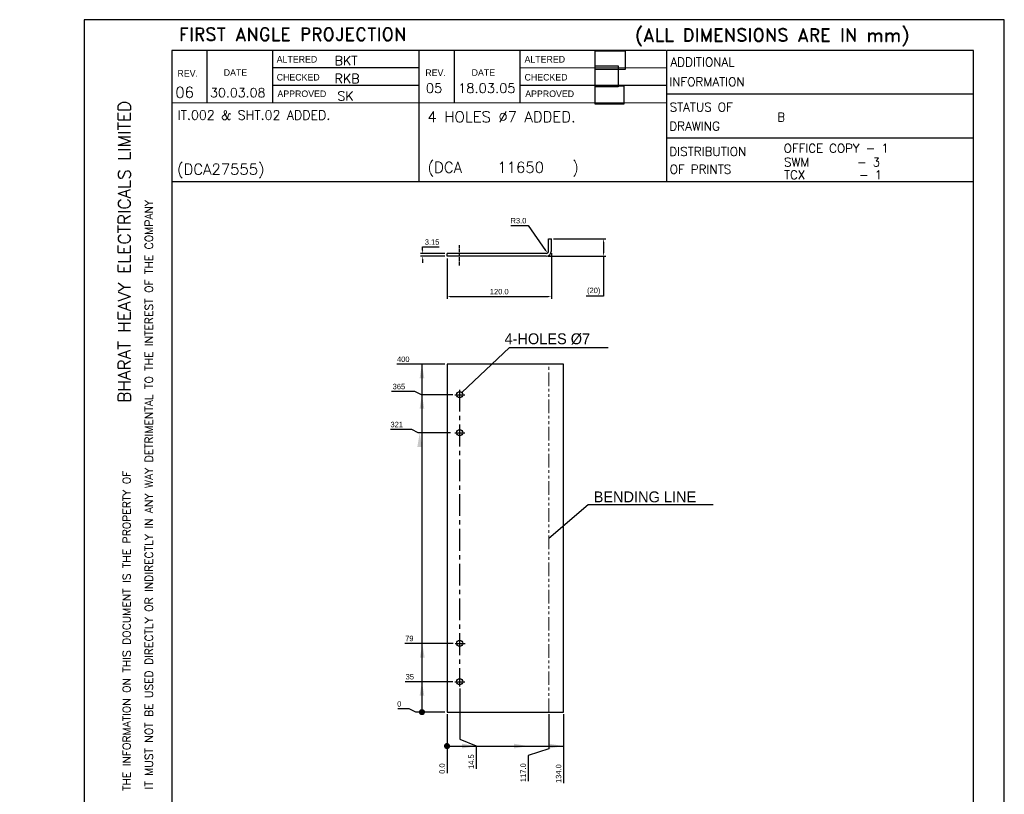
# Model space of a CAD drawing. Extents: x -1093 to 40, y -1428 to 69.
# Tile 8 of 8: x -1093 to 40, y -821 to 69. Entities that reach past the tile are written whole.
import ezdxf
from ezdxf.enums import TextEntityAlignment as Align

# ---------------------------------------------------------------- set-up
doc = ezdxf.new("R2010")
doc.units = 0
doc.header["$LTSCALE"] = 5
doc.header["$MEASUREMENT"] = 0
doc.linetypes.add('CENTER', pattern=[2, 1.25, -0.25, 0.25, -0.25])
doc.linetypes.add('PHANTOM2', pattern=[1.25, 0.625, -0.125, 0.125, -0.125, 0.125, -0.125])
doc.layers.get('0').update_dxf_attribs({"linetype": 'CONTINUOUS'})
doc.layers.get('DEFPOINTS').update_dxf_attribs({"linetype": 'CONTINUOUS'})
doc.layers.add('AM_7', color=4, linetype='CENTER', lineweight=15)
doc.layers.add('S2', color=2, linetype='CONTINUOUS')
doc.layers.add('TEXT', color=3, linetype='CONTINUOUS')
doc.styles.add('ROMAND', font='romand')
doc.styles.add('ROMANS', font='romans')
doc.dimstyles.get("Standard").update_dxf_attribs({"dimscale": 2.5, "dimtxt": 2.5, "dimasz": 1.5, "dimexe": 1, "dimexo": 1, "dimgap": 1, "dimtad": 1, "dimtih": 1, "dimtoh": 1, "dimdec": 1, "dimzin": 0, "dimdsep": 46, "dimtxsty": 'Standard', "dimcen": 0.09, "dimclrd": 1, "dimclre": 1, "dimadec": 0, "dimazin": 0, "dimtfac": 1, "dimtdec": 1, "dimtofl": 0, "dimtmove": 0, "dimatfit": 3, "dimfxl": 0, "dimtolj": 1, "dimtzin": 0, "dimarcsym": 0})
picture_1 = doc.add_image_def('image1.bmp', size_in_pixel=(91, 56))
picture_2 = doc.add_image_def('image2.jpg', size_in_pixel=(92, 84))
picture_3 = doc.add_image_def('image3.jpg', size_in_pixel=(91, 58))

# ---------------------------------------------------------------- blocks, each defined once
blk = doc.blocks.new('A4')
for p, q in [((0, 297), (0, 0)), ((210, 297), (0, 297)), ((210, 0), (210, 297)), ((132.79, 290), (20, 290)), ((20, 290), (20, 7)), ((28, 290), (28, 278)), ((43, 290), (43, 277.99)), ((76.4, 290), (76.4, 260)), ((84.4, 290), (84.4, 277.98)), ((99.4, 290), (99.4, 277.98)), ((133, 260), (133, 290)), ((203, 290), (133, 290)), ((203, 7), (203, 290)), ((76.4, 285.99), (43, 285.99)), ((133, 285.97), (99.4, 285.98)), ((20, 282), (20, 282)), ((76.4, 281.99), (43, 281.99)), ((133, 281.97), (99.4, 281.98)), ((203, 280), (133, 280)), ((133, 277.97), (20, 278)), ((203, 270), (133, 270)), ((203, 260), (20, 260))]:
    blk.add_line(p, q)
at = {"style": 'ROMANS'}
for tag, p, width in [('SHTNO', (13.78, 110.33), 0.8), ('REV_NO', (13.8, 101.04), 0.8), ('DRG_NO', (13.88, 72.7), 0.9)]:
    blk.add_attdef(tag, p, '', height=2.8, rotation=90, dxfattribs=dict(at, width=width))
at = {"color": 7, "style": 'ROMANS'}
for tag, height, p in [('DRN_BY', 2, (149.82, 56.82)), ('DRN_DATE', 1.5, (180.8, 56.66)), ('CHD_BY', 2, (149.82, 50.82)), ('CHD_DATE', 1.5, (180.7, 51.14)), ('APP_BY', 2, (149.82, 44.81)), ('APP_DATE', 1.5, (180.7, 44.64)), ('SCALE', 2.5, (100.77, 30.22)), ('ITNO', 2.5, (181.7, 30.87)), ('NOIT', 2.5, (197.04, 30.38)), ('REFTOASSY', 2.5, (147.44, 29.6)), ('REV_NO', 3.5, (197.3, 16.45)), ('SHTNO', 2.5, (157.79, 10.06)), ('NOSHT', 2.5, (199.43, 10.04))]:
    blk.add_attdef(tag, text='', height=height, dxfattribs=at).set_placement(p, align=Align.MIDDLE)
for tag, p, height in [('DRN_SIGN', (159.64, 55.29), 1), ('CHD_SIGN', (159.2, 49.18), 1), ('APP_SIGN', (159.2, 43.06), 1), ('TITLE1', (42.35, 16.76), 3.5), ('TITLE2', (42.35, 10.55), 3.5)]:
    blk.add_attdef(tag, p, '', height=height, dxfattribs=at)
at = {"color": 7, "style": 'ROMANS', "width": 0.8}
blk.add_attdef('WEIGHT', text='', height=2.3, dxfattribs=at).set_placement((119.67, 29.96), align=Align.MIDDLE)
at = {"color": 7, "style": 'ROMANS', "width": 1.5}
blk.add_attdef('DRG_NO', (133.59, 15.09), '', height=3.5, dxfattribs=at)
at = {"layer": 'TEXT'}
for s, height, style, p in [('FIRST ANGLE PROJECTION', 3, 'ROMAND', (21.58, 292.18)), ('(ALL DIMENSIONS ARE IN mm)', 3, 'ROMAND', (125.77, 292.01)), ('ADDITIONAL', 2, 'ROMANS', (133.78, 286.34)), ('INFORMATION', 2, 'ROMANS', (133.51, 281.82)), ('STATUS OF ', 2, 'ROMANS', (133.62, 276.06)), ('DRAWING', 2, 'ROMANS', (133.53, 271.72)), ('DISTRIBUTION', 2, 'ROMANS', (133.53, 265.92)), ('OF PRINTS', 2, 'ROMANS', (133.62, 261.87))]:
    blk.add_text(s, height=height, dxfattribs=dict(at, style=style)).set_placement(p)
for s, p in [('ALTERED', (43.93, 287.22)), ('ALTERED', (100.5, 287.22)), ('REV.', (21.28, 284.01)), ('DATE', (31.85, 284.2)), ('REV.', (77.85, 284.15)), ('DATE', (88.42, 284.2)), ('CHECKED', (43.93, 283.12)), ('CHECKED', (100.5, 283.12)), ('APPROVED', (44.1, 279.35)), ('APPROVED', (100.66, 279.35))]:
    blk.add_text(s, height=1.5, dxfattribs=at).set_placement(p)
at = {"layer": 'TEXT', "style": 'ROMAND', "width": 0.868356}
blk.add_text('BHARAT HEAVY ELECTRICALS LIMITED', height=2.8, rotation=90, dxfattribs=at).set_placement((10.57, 209.62), (10.57, 278.51), align=Align.FIT)
at = {"layer": 'TEXT', "style": 'ROMAND'}
for s, p in [('IT MUST NOT BE USED DIRECTLY OR INDIRECTLY IN ANY WAY DETRIMENTAL TO THE INTEREST OF THE COMPANY', (15.67, 121.4)), ('THE INFORMATION ON THIS DOCUMENT IS THE PROPERTY OF', (10.59, 121.04))]:
    blk.add_text(s, height=1.8, rotation=90, dxfattribs=at).set_placement(p)
blk = doc.blocks.new('*D21')
at = {"color": 1, "lineweight": -2}
for p, q in [((-527.9, -167.4), (-507.7, -167.4)), ((-507.7, -167.4), (-487.7, -195.9))]:
    blk.add_line(p, q, dxfattribs=at)
at = {"color": 1}
blk.add_solid([(-487.2, -195.5), (-488.2, -196.3), (-485.6, -199)], dxfattribs=at)
at = {"layer": 'DEFPOINTS', "color": 0}
for p in [(-487.3, -196.5), (-485.6, -199)]:
    blk.add_point(p, dxfattribs=at)
at = {"color": 0, "insert": (-519, -161.8), "char_height": 6.25, "attachment_point": 5}
blk.add_mtext('\\A1;R3.0', dxfattribs=at)
blk = doc.blocks.new('*D22')
at = {"color": 1, "lineweight": -2}
for p, q in [((-481.1, -199), (-481.1, -251.5)), ((-601.1, -205.2), (-601.1, -251.5)), ((-597.4, -249), (-484.9, -249))]:
    blk.add_line(p, q, dxfattribs=at)
at = {"color": 1}
for points in [[(-597.4, -248.4), (-597.4, -249.7), (-601.1, -249)], [(-484.9, -248.4), (-484.9, -249.7), (-481.1, -249)]]:
    blk.add_solid(points, dxfattribs=at)
at = {"layer": 'DEFPOINTS', "color": 0}
for p in [(-601.1, -202.7), (-481.1, -196.5), (-481.1, -249)]:
    blk.add_point(p, dxfattribs=at)
at = {"color": 0, "insert": (-541.1, -243.4), "char_height": 6.25, "attachment_point": 5}
blk.add_mtext('\\A1;120.0', dxfattribs=at)
blk = doc.blocks.new('*D23')
at = {"color": 1, "lineweight": -2}
for p, q in [((-478.6, -182.7), (-418.5, -182.7)), ((-421, -186.4), (-421, -198.9)), ((-484.8, -202.7), (-418.5, -202.7)), ((-421, -202.7), (-421, -248.5)), ((-421, -248.5), (-441.2, -248.5))]:
    blk.add_line(p, q, dxfattribs=at)
at = {"color": 1}
for points in [[(-421.7, -186.4), (-420.4, -186.4), (-421, -182.7)], [(-421.7, -198.9), (-420.4, -198.9), (-421, -202.7)]]:
    blk.add_solid(points, dxfattribs=at)
at = {"layer": 'DEFPOINTS', "color": 0}
for p in [(-481.1, -182.7), (-487.3, -202.7), (-421, -202.7)]:
    blk.add_point(p, dxfattribs=at)
at = {"color": 0, "insert": (-432.4, -242.9), "char_height": 6.25, "attachment_point": 5}
blk.add_mtext('\\A1;(20)', dxfattribs=at)
blk = doc.blocks.new('*D24')
at = {"color": 1, "lineweight": -2}
blk.add_line((-601.1, -729.4), (-601.1, -797), dxfattribs=at)
at = {"layer": 'DEFPOINTS', "color": 0}
for p in [(-601.1, -726.9), (-601.1, -726.9), (-601.1, -784.1)]:
    blk.add_point(p, dxfattribs=at)
at = {"color": 0, "insert": (-606.8, -791.8), "char_height": 6.25, "attachment_point": 5, "rotation": 90}
blk.add_mtext('\\A1;0.0', dxfattribs=at)
blk = doc.blocks.new('*D25')
at = {"color": 1, "lineweight": -2}
for p, q in [((-484.1, -729.4), (-484.1, -769.1)), ((-484.1, -769.1), (-507.9, -776.6)), ((-507.9, -776.6), (-507.9, -806.4))]:
    blk.add_line(p, q, dxfattribs=at)
at = {"layer": 'DEFPOINTS', "color": 0}
for p in [(-601.1, -726.9), (-484.1, -726.9), (-507.9, -784.1)]:
    blk.add_point(p, dxfattribs=at)
at = {"color": 0, "insert": (-513.5, -796.5), "char_height": 6.25, "attachment_point": 5, "rotation": 90}
blk.add_mtext('\\A1;117.0', dxfattribs=at)
blk = doc.blocks.new('*D26')
at = {"color": 1, "lineweight": -2}
blk.add_line((-467.1, -729.4), (-467.1, -808.5), dxfattribs=at)
at = {"layer": 'DEFPOINTS', "color": 0}
for p in [(-601.1, -726.9), (-467.1, -726.9), (-467.1, -784.1)]:
    blk.add_point(p, dxfattribs=at)
at = {"color": 0, "insert": (-472.8, -797.6), "char_height": 6.25, "attachment_point": 5, "rotation": 90}
blk.add_mtext('\\A1;134.0', dxfattribs=at)
blk = doc.blocks.new('*D27')
at = {"color": 1, "lineweight": -2}
for p, q in [((-629.2, -195.8), (-629.2, -192)), ((-629.2, -192), (-610, -192)), ((-603.6, -199.5), (-631.7, -199.5)), ((-603.6, -202.7), (-631.7, -202.7)), ((-629.2, -206.4), (-629.2, -210.2))]:
    blk.add_line(p, q, dxfattribs=at)
at = {"color": 1}
for points in [[(-629.8, -195.8), (-628.5, -195.8), (-629.2, -199.5)], [(-629.8, -206.4), (-628.5, -206.4), (-629.2, -202.7)]]:
    blk.add_solid(points, dxfattribs=at)
at = {"layer": 'DEFPOINTS', "color": 0}
for p in [(-629.2, -199.5), (-601.1, -199.5), (-601.1, -202.7)]:
    blk.add_point(p, dxfattribs=at)
at = {"color": 0, "insert": (-618.3, -186.4), "char_height": 6.25, "attachment_point": 5}
blk.add_mtext('\\A1;3.15', dxfattribs=at)
blk = doc.blocks.new('*D28')
at = {"color": 1, "lineweight": -2}
for p, q in [((-586.6, -699.8), (-586.6, -758)), ((-586.6, -758), (-567.7, -765.5)), ((-567.7, -765.5), (-567.7, -792.2))]:
    blk.add_line(p, q, dxfattribs=at)
at = {"layer": 'DEFPOINTS', "color": 0}
for p in [(-586.6, -697.3), (-567.7, -773), (-1092.7, -1304.1)]:
    blk.add_point(p, dxfattribs=at)
at = {"color": 0, "insert": (-573.3, -783.8), "char_height": 6.25, "attachment_point": 5, "rotation": 90}
blk.add_mtext('\\A1;14.5', dxfattribs=at)
blk = doc.blocks.new('*D29')
at = {"color": 1, "lineweight": -2}
for p, q in [((-644.6, -723.1), (-657.7, -723.1)), ((-637.1, -726.9), (-644.6, -723.1)), ((-603.6, -726.9), (-637.1, -726.9))]:
    blk.add_line(p, q, dxfattribs=at)
at = {"layer": 'DEFPOINTS', "color": 0}
for p in [(-652.1, -723.1), (-601.1, -726.9), (-601.1, -726.9)]:
    blk.add_point(p, dxfattribs=at)
at = {"color": 0, "insert": (-656.1, -717.5), "char_height": 6.25, "attachment_point": 5}
blk.add_mtext('\\A1;0', dxfattribs=at)
blk = doc.blocks.new('*D30')
at = {"color": 1, "lineweight": -2}
blk.add_line((-594.6, -691.9), (-649.3, -691.9), dxfattribs=at)
at = {"layer": 'DEFPOINTS', "color": 0}
for p in [(-636.3, -691.9), (-592.1, -691.9), (-601.1, -726.9)]:
    blk.add_point(p, dxfattribs=at)
at = {"color": 0, "insert": (-644, -686.2), "char_height": 6.25, "attachment_point": 5}
blk.add_mtext('\\A1;35', dxfattribs=at)
blk = doc.blocks.new('*D31')
at = {"color": 1, "lineweight": -2}
blk.add_line((-594.2, -647.9), (-649.7, -647.9), dxfattribs=at)
at = {"layer": 'DEFPOINTS', "color": 0}
for p in [(-636.7, -647.9), (-591.7, -647.9), (-601.1, -726.9)]:
    blk.add_point(p, dxfattribs=at)
at = {"color": 0, "insert": (-644.5, -642.2), "char_height": 6.25, "attachment_point": 5}
blk.add_mtext('\\A1;79', dxfattribs=at)
blk = doc.blocks.new('*D32')
at = {"color": 1, "lineweight": -2}
for p, q in [((-641.7, -401.9), (-666.3, -401.9)), ((-634.2, -405.6), (-641.7, -401.9)), ((-597.2, -405.6), (-634.2, -405.6))]:
    blk.add_line(p, q, dxfattribs=at)
at = {"layer": 'DEFPOINTS', "color": 0}
for p in [(-649.2, -401.9), (-594.7, -405.6), (-601.1, -726.9)]:
    blk.add_point(p, dxfattribs=at)
at = {"color": 0, "insert": (-659, -396.2), "char_height": 6.25, "attachment_point": 5}
blk.add_mtext('\\A1;321', dxfattribs=at)
blk = doc.blocks.new('*D33')
at = {"color": 1, "lineweight": -2}
for p, q in [((-638.2, -358.1), (-664.9, -358.1)), ((-630.7, -361.9), (-638.2, -358.1)), ((-594.6, -361.9), (-630.7, -361.9))]:
    blk.add_line(p, q, dxfattribs=at)
at = {"layer": 'DEFPOINTS', "color": 0}
for p in [(-645.7, -358.1), (-592.1, -361.9), (-601.1, -726.9)]:
    blk.add_point(p, dxfattribs=at)
at = {"color": 0, "insert": (-656.5, -352.5), "char_height": 6.25, "attachment_point": 5}
blk.add_mtext('\\A1;365', dxfattribs=at)
blk = doc.blocks.new('*D34')
at = {"color": 1, "lineweight": -2}
blk.add_line((-603.6, -326.9), (-658.8, -326.9), dxfattribs=at)
at = {"layer": 'DEFPOINTS', "color": 0}
for p in [(-641.7, -326.9), (-601.1, -326.9), (-601.1, -726.9)]:
    blk.add_point(p, dxfattribs=at)
at = {"color": 0, "insert": (-651.5, -321.2), "char_height": 6.25, "attachment_point": 5}
blk.add_mtext('\\A1;400', dxfattribs=at)

msp = doc.modelspace()

# ---------------------------------------------------------------- linework, layer by layer
at = {"color": 3, "linetype": 'CENTER', "ltscale": 0.5}
msp.add_line((-586.64, -213.12), (-586.64, -189.8), dxfattribs=at)
for p, q in [((-484.29, -196.51), (-484.29, -182.66)), ((-484.29, -182.66), (-481.14, -182.66)), ((-481.14, -196.51), (-481.14, -182.66)), ((-487.29, -199.51), (-601.14, -199.51)), ((-601.14, -202.66), (-601.14, -199.51)), ((-487.29, -202.66), (-601.14, -202.66)), ((-529.31, -307.65), (-415.94, -307.65)), ((-601.14, -326.87), (-601.14, -726.87)), ((-467.14, -326.87), (-601.14, -326.87)), ((-467.14, -726.87), (-467.14, -326.87)), ((-601.14, -726.87), (-467.14, -726.87))]:
    msp.add_line(p, q)
at = {"color": 1, "linetype": 'ByBlock'}
msp.add_line((-629.98, -326.87), (-629.98, -726.87), dxfattribs=at)
at = {"color": 3, "linetype": 'CENTER', "ltscale": 2}
for p, q in [((-592.05, -361.87), (-580.8, -361.87)), ((-592.05, -405.62), (-580.8, -405.62)), ((-586.64, -400.02), (-586.64, -411.03)), ((-586.64, -642.27), (-586.64, -653.28)), ((-591.65, -647.87), (-580.4, -647.87)), ((-586.64, -686.27), (-586.64, -697.28)), ((-592.05, -691.87), (-580.8, -691.87))]:
    msp.add_line(p, q, dxfattribs=at)
at = {"color": 3, "linetype": 'CENTER', "ltscale": 4}
msp.add_line((-586.64, -356.27), (-586.64, -688.37), dxfattribs=at)
at = {"color": 1}
msp.add_line((-601.14, -765.91), (-467.14, -765.91), dxfattribs=at)
at = {"color": 1, "const_width": 3.5}
for points in [[(-631.73, -726.87, 1), (-628.23, -726.87, 1)], [(-602.89, -765.91, 1), (-599.39, -765.91, 1)]]:
    msp.add_lwpolyline(points, format="xyb", close=True, dxfattribs=at)
for centre in [(-586.64, -361.87), (-586.64, -405.62), (-586.64, -647.87), (-586.64, -691.87)]:
    msp.add_circle(centre, 3.5)
for radius in [3, 6.15]:
    msp.add_arc((-487.29, -196.51), radius, 270, 0)
at = {"color": 1, "linetype": 'ByBlock'}
for points in [[(-632.69, -343.12), (-627.27, -343.12), (-629.98, -326.87)], [(-632.69, -378.12), (-627.27, -378.12), (-629.98, -361.87)], [(-635.3, -421.87), (-629.88, -421.87), (-632.59, -405.62)], [(-632.29, -664.12), (-626.87, -664.12), (-629.58, -647.87)], [(-632.69, -708.12), (-627.27, -708.12), (-629.98, -691.87)], [(-583.95, -763.2), (-583.95, -768.62), (-567.7, -765.91)], [(-524.14, -763.2), (-524.14, -768.62), (-507.89, -765.91)], [(-483.39, -763.2), (-483.39, -768.62), (-467.14, -765.91)]]:
    msp.add_solid(points, dxfattribs=at)
at = {"layer": 'AM_7', "linetype": 'PHANTOM2', "ltscale": 5}
msp.add_line((-484.14, -726.87), (-484.14, -326.87), dxfattribs=at)
at = {"layer": 'DEFPOINTS', "color": 0, "linetype": 'ByBlock'}
for p in [(-560.59, -765.7), (-484.14, -765.91), (-467.14, -765.91)]:
    msp.add_point(p, dxfattribs=at)

# ---------------------------------------------------------------- block references
at = {"xscale": 5.040000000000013, "yscale": 5.040000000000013, "zscale": 5.040000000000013}
msp.add_blockref('A4', (-1018.49, -1427.54), dxfattribs=at)

# ---------------------------------------------------------------- texts
at = {"color": 1, "char_height": 12.5, "attachment_point": 4}
for s, insert in [('4-HOLES %%c7', (-535, -297.8)), ('\\A1;BENDING LINE', (-432.45, -479.45))]:
    msp.add_mtext(s, dxfattribs=dict(at, insert=insert))
at = {"layer": 'S2', "style": 'ROMANS'}
for s, height, p in [('BKT', 10.625, (-730.47, 16.93)), ('RKB', 10.625, (-730.47, -3.7)), ('06', 12.5, (-913.67, -20.49)), ('30.03.08', 10.625, (-873.74, -19.83)), ('05', 11, (-625.48, -14.92)), ('18.03.05', 11, (-588.35, -14.92)), ('SK', 10.625, (-727.24, -23.69)), ('IT.002 & SHT.02 ADDED.', 10.625, (-911.17, -45.62)), ('4 HOLES %%C7 ADDED.', 12.5, (-623.52, -48.61)), ('(DCA27555)', 12.5, (-911.72, -108.85)), ('(DCA    11650   )', 12.5, (-623.53, -106.72))]:
    msp.add_text(s, height=height, dxfattribs=at).set_placement(p)
at = {"layer": 'TEXT', "color": 1, "style": 'ROMANS'}
for s, p in [('B', (-221.33, -47.63)), ('OFFICE COPY - 1', (-213.91, -83.54)), ('SWM       - 3', (-213.47, -99.41)), ('TCX        - 1', (-213.47, -114.09))]:
    msp.add_text(s, height=10, dxfattribs=at).set_placement(p)

# ---------------------------------------------------------------- dimensions: what is measured, and where the dimension line sits
dim = msp.add_radius_dim(center=(-487.29, -196.51), mpoint=(-485.58, -198.97), dimstyle='Standard', override={"dimtmove": 1})
dim.commit()
dim.dimension.update_dxf_attribs({"geometry": '*D21', "text_midpoint": (-507.65, -167.38), "dimtype": 164})
dim = msp.add_linear_dim(base=(-629.17, -199.51), p1=(-601.14, -202.66), p2=(-601.14, -199.51), angle=90, text='3.15', dimstyle='Standard')
dim.commit()
dim.dimension.update_dxf_attribs({"geometry": '*D27', "text_midpoint": (-618.34, -186.38)})
dim = msp.add_linear_dim(base=(-421.04, -202.66), p1=(-481.14, -182.66), p2=(-487.29, -202.66), angle=90, text='(20)', dimstyle='Standard')
dim.commit()
dim.dimension.update_dxf_attribs({"geometry": '*D23', "text_midpoint": (-432.39, -248.49), "dimtype": 160})
dim = msp.add_linear_dim(base=(-481.14, -249.03), p1=(-601.14, -202.66), p2=(-481.14, -196.51), dimstyle='Standard')
dim.commit()
dim.dimension.update_dxf_attribs({"geometry": '*D22', "text_midpoint": (-541.14, -243.41)})
for feature_location, offset, origin, picture, middle in [((-601.14, -326.87), (-40.55, 0), (-601.14, -726.87), '*D34', (-651.48, -321.24)), ((-592.05, -361.87), (-53.66, 3.75), (-601.14, -726.87), '*D33', (-656.54, -352.49)), ((-594.66, -405.62), (-54.53, 3.75), (-601.14, -726.87), '*D32', (-658.98, -396.25)), ((-591.65, -647.87), (-45.09, 0), (-601.14, -726.87), '*D31', (-644.45, -642.25)), ((-592.05, -691.87), (-44.29, 0), (-601.14, -726.87), '*D30', (-644.05, -686.24)), ((-601.14363403, -726.86767487), (-50.90814691, 3.75), (-601.14363403, -726.86767487), '*D29', (-656.11428094, -717.49267487))]:
    dim = msp.add_ordinate_dim(feature_location=feature_location, offset=offset, dtype=0, origin=origin, dimstyle='Standard', override={"dimdec": 0, "dimtdec": 0, "dimtmove": 1})
    dim.commit()
    dim.dimension.update_dxf_attribs({"geometry": picture, "text_midpoint": middle})
dim = msp.add_ordinate_dim(feature_location=(-586.64, -697.28), offset=(18.94, -75.71), dtype=1, origin=(-1092.72, -1304.05), text='14.5', dimstyle='Standard', override={"dimtmove": 1})
dim.commit()
dim.dimension.update_dxf_attribs({"geometry": '*D28', "text_midpoint": (-573.33, -783.82)})
for feature_location, offset, origin, picture, middle in [((-601.14363403, -726.86767487), (0, -57.24858119), (-601.14363403, -726.86767487), '*D24', (-606.76863403, -791.82458939)), ((-484.14, -726.87), (-23.74, -57.25), (-601.14, -726.87), '*D25', (-513.51, -796.51)), ((-467.14, -726.87), (0, -57.25), (-601.14, -726.87), '*D26', (-472.77, -797.55))]:
    dim = msp.add_ordinate_dim(feature_location=feature_location, offset=offset, dtype=1, origin=origin, dimstyle='Standard')
    dim.commit()
    dim.dimension.update_dxf_attribs({"geometry": picture, "text_midpoint": middle})

# ---------------------------------------------------------------- pictures from other files: only their frames are drawn
image = msp.add_image(picture_1, insert=(-430.9, 12.1), size_in_units=(34.65, 21.32))
image.dxf.flags = 7
image = msp.add_image(picture_2, insert=(-430.9, -7.9), size_in_units=(26.46, 24.16))
image.dxf.flags = 7
image = msp.add_image(picture_3, insert=(-430.9, -27.8), size_in_units=(33.11, 21.1))
image.dxf.flags = 7

# ---------------------------------------------------------------- leaders
msp.add_leader([(-584.15, -359.42), (-529.31, -307.65)], dimstyle='Standard', override={"dimgap": 0.625, "dimtad": 0, "dimtmove": 1})
at = {"color": 1, "annotation_type": 0, "has_hookline": 1, "hookline_direction": 0, "text_width": 137.5}
msp.add_leader([(-484.14, -526.87), (-438.7, -488.2), (-434.95, -488.2)], dimstyle='Standard', dxfattribs=at)

doc.saveas('drawing.dxf')
